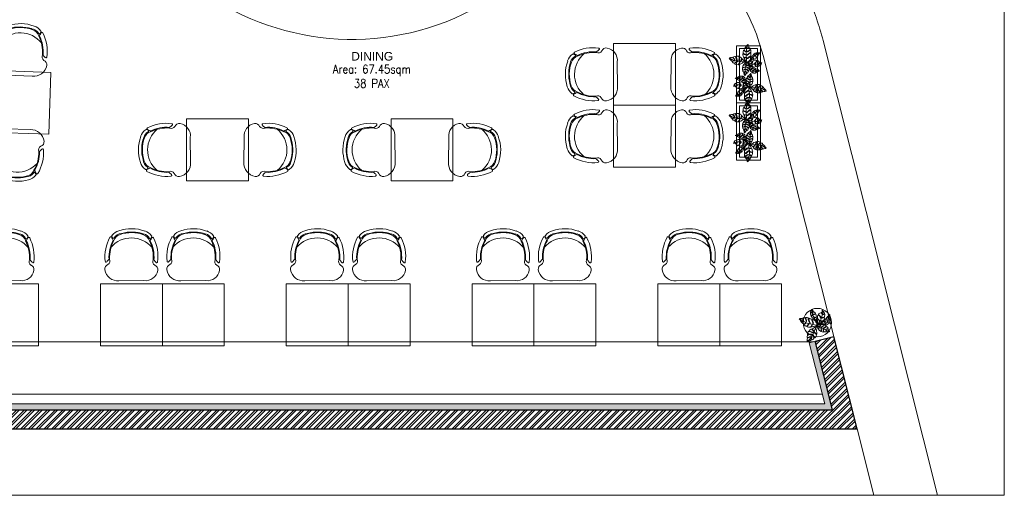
# Model space of a CAD drawing. Header units: millimetres. Extents: x 297264 to 416219, y -77299 to -23696.
# Tile 171 of 187: x 347102 to 357438, y -34256 to -29263. Entities that reach past the tile are written whole.
import ezdxf

# ---------------------------------------------------------------- set-up
doc = ezdxf.new("R2010")
doc.units = ezdxf.units.MM
doc.header["$LTSCALE"] = 2.5
for name, color, linetype, lineweight in [('ELEVATION 1', 143, 'Continuous', 18), ('ELEVATION 3', 23, 'Continuous', 13), ('FURNITURES', 30, 'Continuous', 15), ('HATCH LIGHT', 250, 'Continuous', 0), ('HATCH MEDIUM', 251, 'Continuous', 5), ('ROOM TEXT', 7, 'Continuous', 5), ('TEXT', 40, 'Continuous', 0), ('TREES', 55, 'Continuous', 5), ('WALL', 132, 'Continuous', 25)]:
    doc.layers.add(name, color=color, linetype=linetype, lineweight=lineweight)
doc.styles.add('MTEXT', font='romans.shx', dxfattribs={"width": 0.85})
doc.styles.add('RG_3F_TITLE BLOCK_A1$0$A1 TBLOCK LBV$0$Style-arial', font='arial.ttf')

# ---------------------------------------------------------------- blocks, each defined once
blk = doc.blocks.new('04P-CH~1')
blk.add_line((-0.603, 0.6), (-0.326, 0.597))
for centre, radius, start, end in [((-0.612, 0.452), 0.149, 86.4583, 170.8444), ((-0.308, 0.462), 0.136, 9.1324, 97.5079), ((-0.709, 0.467), 0.0508, 170.8444, 251.0023), ((-0.223, 0.474), 0.0508, 290.5941, 10.752), ((-0.303, 0.334), 0.456, 173.9296, 208.6243), ((-0.746, 0.381), 0.01, 46.5664, 168.9611), ((-0.91, 0.207), 0.249, 38.0132, 46.5664), ((-0.749, 0.379), 0.0464, 334.7034, 59.6721), ((-0.312, 0.339), 0.402, 176.9457, 208.3688), ((-0.312, 0.339), 0.395, 177.0537, 208.5232), ((-0.617, 0.335), 0.395, 333.0732, 4.5427), ((-0.616, 0.335), 0.402, 333.2275, 4.6507), ((-0.181, 0.387), 0.0464, 121.9243, 206.893), ((-0.626, 0.33), 0.456, 332.972, 7.6668), ((-0.015, 0.22), 0.249, 135.03, 143.5831), ((-0.184, 0.389), 0.01, 12.6352, 135.03), ((-0.465, 0.421), 0.298, 220.6848, 320.3883), ((-0.693, 0.12), 0.01, 200.826, 338.5326), ((-0.551, 0.063), 0.143, 143.887, 158.5326), ((-0.551, 0.063), 0.137, 154.5721, 162.6985), ((-0.666, 0.118), 0.01, 32.6756, 154.5721), ((-0.565, 0.183), 0.1, 198.8658, 254.7715), ((-0.565, 0.183), 0.11, 212.6756, 265.1902), ((-0.359, 0.185), 0.1, 286.8249, 342.7306), ((-0.359, 0.185), 0.11, 286.8249, 328.9208), ((-0.257, 0.124), 0.01, 27.0243, 148.9208), ((-0.37, 0.066), 0.143, 23.0638, 37.7094), ((-0.37, 0.066), 0.137, 18.8979, 27.0243), ((-0.25, 0.107), 0.01, 324.409, 18.8979), ((-0.229, 0.126), 0.01, 203.0638, 340.7704), ((-0.672, 0.101), 0.01, 162.6985, 217.1873), ((-0.565, 0.183), 0.145, 217.1873, 254.7715), ((-0.466, 0.456), 0.435, 251.649, 289.9474), ((-0.466, 0.457), 0.392, 251.3562, 290.2402), ((-0.575, 0.063), 0.01, 75.1708, 85.1902), ((-0.462, 0.479), 0.421, 254.8305, 288.6631), ((-0.359, 0.185), 0.145, 286.8249, 324.409)]:
    blk.add_arc(centre, radius, start, end)
blk = doc.blocks.new('Table chair 1')
at = {"layer": 'FURNITURES'}
blk.add_lwpolyline([(-325, 325), (-325, -325), (325, -325), (325, 325)], close=True, dxfattribs=at)
at = {"layer": 'FURNITURES', "xscale": 946.5666576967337, "yscale": 946.5666576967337, "zscale": 946.5666576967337, "rotation": 180}
blk.add_blockref('04P-CH~1', (-440, 846), dxfattribs=at)
at = {"layer": 'FURNITURES', "xscale": -946.5666576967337, "yscale": 946.5666576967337, "zscale": 946.5666576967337}
blk.add_blockref('04P-CH~1', (-440, -850), dxfattribs=at)
blk = doc.blocks.new('BİTKİ')
for p, q in [((10455.8, 11251.4), (10459.5, 11253.9)), ((10459.5, 11253.9), (10465.7, 11257.6)), ((10465.7, 11257.6), (10469.1, 11260.2)), ((10469.1, 11260.2), (10473, 11263.8)), ((10473, 11263.8), (10478.4, 11267.5)), ((10478.4, 11267.5), (10482.5, 11270.6))]:
    blk.add_line(p, q)
for points in [[(10454.6, 11252), (10452.2, 11254), (10449.9, 11255.8), (10447.4, 11257.4), (10444.6, 11258.7), (10442.9, 11259.6), (10443, 11260.4), (10444.9, 11261.5), (10446.8, 11261.7), (10448.7, 11261.4), (10448.8, 11262.4), (10447.2, 11262.7), (10444.9, 11262.8), (10442.7, 11261.5), (10440.3, 11261), (10438.6, 11262.1), (10436.7, 11263.2), (10435.2, 11264.5), (10434.1, 11266.1), (10434.8, 11267.3), (10438.4, 11268.5), (10441.3, 11268.6), (10444, 11268.5), (10443.8, 11269.6), (10441.7, 11269.8), (10439.2, 11269.7), (10435.8, 11268.8), (10433.5, 11268.2), (10432.3, 11269), (10431.9, 11270.8), (10431.9, 11272.4), (10432.1, 11274.8), (10434.3, 11275.6), (10436.8, 11275.6), (10437.7, 11276.4), (10436.6, 11276.7), (10434.4, 11276.2), (10432.6, 11275.7), (10432.2, 11276.2), (10432.4, 11278.4), (10430.6, 11280), (10428.9, 11281.3), (10430.9, 11281.8), (10433.2, 11282.3), (10436.1, 11282.7), (10438.4, 11282.2), (10439.1, 11281.1), (10438.1, 11278.6), (10437.7, 11277.1), (10438.7, 11277.1), (10439.5, 11279.2), (10440.1, 11280.8), (10440.5, 11281.9), (10442.4, 11280.5), (10444.2, 11279.2), (10445.7, 11277.9), (10445.6, 11276.4), (10444.4, 11273.2), (10444.4, 11271.7), (10445, 11270.7), (10445.3, 11271.9), (10445.4, 11273.4), (10446.5, 11275.4), (10448.4, 11275.9), (10450.4, 11274.3), (10451.4, 11272.5), (10452.4, 11270.4), (10451.7, 11269.1), (10450.1, 11266.2), (10449, 11264.4), (10449.8, 11264.7), (10451, 11266), (10452.4, 11268), (10453.1, 11268.1), (10453.3, 11267.1), (10453.5, 11264.9), (10453.6, 11262.5), (10454.6, 11252)], [(10454, 11253.4), (10451.3, 11258.7), (10448.3, 11265), (10444.3, 11270.3), (10440.1, 11274.6), (10436.1, 11278.6), (10433.1, 11280.4), (10430.4, 11281)], [(10455.7, 11261.5), (10457.4, 11266.1), (10459.6, 11271.7), (10460.7, 11276.9), (10458.7, 11280.8), (10455, 11285.3), (10451.1, 11289.1)], [(10444.4, 11255.6), (10436, 11254.5), (10431.3, 11255.3), (10424.9, 11255.6), (10420.4, 11257.4), (10415.5, 11259.8)], [(10453.1, 11249.9), (10448, 11244.6), (10443, 11238.5), (10438.2, 11234), (10430.8, 11228.7), (10423.6, 11224.7), (10421, 11223.7)], [(10457.1, 11247.7), (10463.6, 11238.2), (10468.2, 11233.3), (10471.7, 11227.6), (10475.3, 11219.1), (10476.2, 11213.7)]]:
    blk.add_lwpolyline(points)
for points in [[(10446.9, 11291.8), (10449.4, 11291), (10451.7, 11290.2), (10455.1, 11288.9), (10456.3, 11288.4), (10456.6, 11285.7), (10456.3, 11284.3), (10456.8, 11283.6), (10457.2, 11284.3), (10457.6, 11285.7), (10457.4, 11287.1), (10458, 11287.9), (10459.5, 11287.3), (10460.5, 11286), (10462.9, 11283.4), (10462.7, 11282.2), (10461.7, 11280.3), (10460.4, 11278.9), (10460.4, 11278.2), (10461.1, 11278.7), (10463, 11280.4), (10464, 11281.6), (10464.4, 11280.9), (10464.5, 11279.4), (10464.6, 11277.2), (10464.8, 11274.9), (10463.1, 11273.3), (10460.9, 11272.5), (10459.8, 11271.4), (10460.8, 11271.7), (10462.2, 11272.4), (10462.9, 11271.9), (10462.4, 11270.8), (10460.3, 11267.2), (10456.6, 11261.4), (10454.6, 11258.4), (10454.8, 11262.8), (10455, 11267.7), (10453.7, 11271.9), (10455.1, 11273.6), (10456.8, 11272.9), (10458.3, 11270.6), (10458.8, 11270.8), (10458, 11272.7), (10456.4, 11274.2), (10454.5, 11274.5), (10453, 11275.1), (10451.9, 11277), (10451, 11279.2), (10452.8, 11280.1), (10455.4, 11278.7), (10458.4, 11277.8), (10459.5, 11278.1), (10457.6, 11278.9), (10455.4, 11279.7), (10453.7, 11280.8), (10451.9, 11281), (10450.4, 11281), (10449.4, 11282.8), (10448.8, 11284.7), (10448.5, 11285.9), (10450.5, 11285.8), (10453.4, 11284.2), (10455.2, 11283.9), (10454.3, 11284.8), (10451.4, 11286.2), (10450.1, 11286.7), (10448.5, 11286.9), (10449.2, 11288.6), (10449.5, 11289.4)], [(10449.5, 11254.1), (10444.6, 11254.9), (10442.2, 11254.1), (10437.8, 11252.6), (10436.7, 11252.8), (10436, 11253.3), (10435.1, 11254.4), (10434.3, 11254.3), (10435.3, 11252.9), (10435.7, 11251.9), (10434.6, 11251.6), (10433.3, 11251.3), (10431.6, 11250.7), (10429.8, 11251.5), (10428.7, 11252.8), (10427.3, 11254.5), (10425.9, 11255.2), (10426, 11254.1), (10427.1, 11253.3), (10428.5, 11251.8), (10429, 11250.8), (10428.1, 11250.6), (10425.7, 11251.2), (10423.2, 11251.6), (10422.1, 11252.6), (10421.7, 11254.7), (10421.1, 11256.9), (10420.6, 11256), (10421, 11254.6), (10420.4, 11253.3), (10418.6, 11254.5), (10417, 11256.5), (10415.6, 11258.4), (10414.1, 11260.2), (10417.9, 11261), (10419.6, 11260.6), (10420.7, 11260.9), (10421.5, 11259.8), (10421.3, 11258.2), (10422, 11257.3), (10422.1, 11258.7), (10422.3, 11260.4), (10421.9, 11261.3), (10423.3, 11262.1), (10425.2, 11262.8), (10427.5, 11262.8), (10427.7, 11260.3), (10426.8, 11258.1), (10426.1, 11256.5), (10426.8, 11256.1), (10427.6, 11257.6), (10428.5, 11259.3), (10428.9, 11261.4), (10429.4, 11262.5), (10431.1, 11262.6), (10433.2, 11261.8), (10434.3, 11261), (10436.1, 11260.4), (10436.2, 11258.9), (10434.9, 11256.9), (10434.3, 11255.8), (10434.9, 11255.5), (10435.3, 11256.5), (10436.8, 11258.5), (10437.3, 11259.5), (10440.5, 11257.9), (10443.9, 11256.3), (10447.7, 11255)], [(10419.2, 11222.4), (10420.4, 11222.5), (10421.9, 11222.6), (10423.5, 11222.5), (10425.3, 11222.6), (10426.7, 11222.6), (10427.4, 11223.6), (10427.7, 11224.9), (10427.4, 11226.7), (10428.1, 11226.5), (10428.4, 11225), (10427.7, 11223.3), (10428.4, 11222.8), (10429.5, 11222.9), (10431.6, 11223.5), (10433.4, 11223.9), (10435.3, 11224.7), (10435.7, 11226.5), (10436.1, 11228.3), (10435.9, 11230), (10435.6, 11231.4), (10436.3, 11231.9), (10436.7, 11230.1), (10436.9, 11228.6), (10436.7, 11226.9), (10436.6, 11225.9), (10436.8, 11225), (10438, 11225.4), (10441, 11226.4), (10442.7, 11227.6), (10443.9, 11228.9), (10443.6, 11231.9), (10442.4, 11234), (10441.7, 11236.3), (10442.5, 11237.1), (10442.8, 11235.1), (10444, 11233.2), (10444.5, 11231.3), (10444.9, 11229.9), (10445.6, 11229.5), (10446.7, 11230.2), (10447.9, 11231.7), (10449, 11233.7), (10450.5, 11236.2), (10449.9, 11238), (10448.3, 11240.5), (10446.8, 11242.5), (10448.1, 11242.2), (10449.8, 11239.7), (10450.3, 11238.7), (10450.6, 11238.1), (10451.2, 11238.2), (10452, 11240.1), (10452.8, 11242.8), (10453.3, 11244.4), (10453.7, 11246.4), (10454.2, 11247.8), (10455.9, 11250.7), (10453.6, 11251.8), (10450.6, 11253.3), (10448.4, 11253.6), (10446.2, 11253.4), (10444.2, 11253.8), (10441.8, 11252.8), (10439.7, 11251.4), (10436.6, 11249.4), (10437, 11248.6), (10438.8, 11247.7), (10441, 11247.7), (10443.3, 11247.5), (10445.5, 11246.8), (10447, 11245.7), (10446.9, 11245.1), (10446.1, 11244.8), (10444.2, 11246.3), (10441.6, 11246.4), (10439.9, 11246.5), (10437.2, 11247.3), (10435.5, 11248.4), (10433.7, 11246.7), (10431.9, 11245.1), (10430, 11243.5), (10430.2, 11242.6), (10431.4, 11241.9), (10435, 11241.1), (10437.3, 11240.8), (10439.2, 11240.6), (10441.9, 11239.9), (10441.8, 11238.9), (10438.9, 11239.3), (10435.7, 11239.9), (10432.2, 11240.1), (10430.4, 11241), (10429.1, 11242.1), (10428, 11241.9), (10426.1, 11240.1), (10425.2, 11239.3), (10424.3, 11237.7), (10424.5, 11236.9), (10426.2, 11236.9), (10428.5, 11236.1), (10431.6, 11235.5), (10433.3, 11234.7), (10434.2, 11234.1), (10433.7, 11233.6), (10432.1, 11234.1), (10429.6, 11234.8), (10426.9, 11235.5), (10424.7, 11235.5), (10422.9, 11234.4), (10422.5, 11233.4), (10422.4, 11231.7), (10423, 11230.2), (10425.7, 11229.7), (10426.1, 11228.6), (10424.6, 11229.1), (10423, 11229.3), (10421.9, 11229.3), (10421.5, 11227.9), (10420.7, 11226.2), (10420.4, 11225), (10419.3, 11223.8)], [(10483.2, 11271.2), (10483.1, 11270.1), (10482.9, 11269.1), (10481.8, 11267.7), (10480.6, 11266), (10479.7, 11264.6), (10478.6, 11264.2), (10477.5, 11264.8), (10476, 11265.4), (10475.5, 11265), (10476.7, 11264.6), (10478, 11263.9), (10478.8, 11263.1), (10478.8, 11262.4), (10478.2, 11261.2), (10477.7, 11260), (10477.2, 11259.1), (10475.7, 11258.6), (10473.7, 11259.6), (10472, 11260.4), (10470.6, 11261.1), (10470.4, 11260.3), (10472.5, 11259.3), (10474.6, 11258.5), (10475.9, 11258), (10476.6, 11257.7), (10476.5, 11257.3), (10475.2, 11255.9), (10474, 11254.8), (10472.9, 11253.7), (10471.2, 11254.7), (10469.1, 11255.9), (10467.1, 11256.6), (10466.1, 11257.2), (10465.4, 11257.1), (10465.8, 11256.5), (10467.7, 11255.6), (10469.6, 11255), (10471, 11254.1), (10471.9, 11252.8), (10471.1, 11252.4), (10469.7, 11252), (10468.2, 11251.2), (10466.1, 11250.6), (10464.1, 11251.8), (10462.2, 11253.6), (10460.7, 11254.2), (10461, 11253.5), (10462, 11252.7), (10463.5, 11251.7), (10464.3, 11251), (10465.1, 11250.6), (10464.8, 11250.2), (10463.6, 11250), (10461.8, 11249.9), (10460.2, 11250.2), (10458.2, 11250.3), (10456.1, 11250.7), (10455.5, 11252.5), (10455.4, 11254.5), (10455.1, 11256), (10455.4, 11257.4), (10456.4, 11259.1), (10457.5, 11259.9), (10458.2, 11258.9), (10458.9, 11257), (10459.4, 11255.8), (10460, 11255.2), (10460.7, 11256.1), (10460.2, 11257.4), (10458.4, 11259.9), (10457.8, 11261.2), (10457.8, 11262.1), (10458.6, 11263.4), (10459.8, 11264.9), (10460.6, 11265.8), (10461.9, 11265.8), (10462.6, 11264.1), (10462.9, 11261.1), (10463.3, 11259), (10464.3, 11257.9), (10465, 11258), (10464.2, 11259.7), (10463.9, 11261.7), (10463.7, 11263.6), (10463, 11265.6), (10462.5, 11267), (10462.9, 11268), (10464, 11269.3), (10465.2, 11270.1), (10467.8, 11270.6), (10467.6, 11268.8), (10467.8, 11265.1), (10468.3, 11263.2), (10468.7, 11262.1), (10469.4, 11261.4), (10469.7, 11262.3), (10468.9, 11263.9), (10468.6, 11266.4), (10468.9, 11268.3), (10469.1, 11270.6), (10470.2, 11271.6), (10471.7, 11272), (10472.8, 11272.1), (10474, 11271.6), (10473.8, 11269.2), (10473.4, 11267.1), (10473.5, 11265.6), (10474.3, 11265.8), (10474.4, 11267.4), (10474.6, 11268.9), (10474.6, 11271.1), (10475.2, 11271.5), (10476.2, 11271.3), (10478.6, 11270.7), (10480.7, 11271), (10482.6, 11271.2)], [(10477.8, 11211.6), (10478.2, 11213.1), (10478.4, 11214.2), (10478.3, 11215.5), (10477.3, 11216.5), (10476, 11217.8), (10476.5, 11218.2), (10477.6, 11217.3), (10478.4, 11217.2), (10478.6, 11217.7), (10478.6, 11219.3), (10478.7, 11220.6), (10478.3, 11221.6), (10476.6, 11223), (10474.2, 11224.8), (10472.9, 11225.8), (10472.9, 11226.4), (10473.8, 11226.1), (10476.2, 11224.5), (10478.3, 11222.5), (10479.1, 11222.8), (10479.1, 11224.7), (10479.3, 11226.1), (10479.3, 11227.4), (10478.9, 11228.7), (10477.6, 11229.9), (10474.8, 11231), (10472.4, 11231.6), (10469.7, 11232.1), (10469, 11232.8), (10469.8, 11233), (10471.2, 11232.6), (10473.5, 11232.2), (10476.5, 11231.8), (10478.1, 11230.9), (10478.8, 11232.2), (10477.7, 11234.7), (10477.2, 11235.8), (10476.2, 11237), (10474.3, 11239.6), (10471.4, 11239.3), (10469.5, 11238.5), (10466.8, 11237.8), (10465.3, 11238), (10464.3, 11238.3), (10465.1, 11238.6), (10466.8, 11238.5), (10469, 11239.4), (10471.6, 11240.2), (10472.6, 11240.8), (10472, 11241.4), (10469.4, 11242.9), (10466.4, 11244.2), (10464.1, 11244.8), (10461.5, 11244.8), (10460.2, 11245.8), (10456.5, 11250.1), (10456.7, 11246.9), (10456.5, 11243.9), (10456.5, 11238.1), (10456.8, 11237.9), (10458.7, 11237.8), (10461.7, 11239.1), (10463.2, 11238.7), (10462.1, 11238.2), (10459.4, 11236.6), (10456.6, 11236.4), (10455.8, 11235.6), (10455.7, 11235.5), (10455.7, 11234.9), (10455.8, 11232.4), (10455.9, 11230.5), (10456.3, 11229.2), (10457.6, 11229.1), (10459.3, 11230.7), (10461.3, 11232.4), (10463.9, 11234.6), (10465.2, 11235.5), (10465, 11234.9), (10463.5, 11232.8), (10460.7, 11230.3), (10457.9, 11228), (10457.2, 11226.9), (10457.9, 11225.4), (10460, 11223.2), (10461.4, 11221.4), (10462.9, 11220.3), (10463.8, 11222.3), (10464.8, 11226.4), (10466.5, 11229.3), (10467.6, 11231.3), (10468.1, 11230.7), (10466.8, 11228.7), (10465.9, 11226.3), (10465.3, 11223.4), (10464.4, 11221), (10464.8, 11219.3), (10466.6, 11218.1), (10468.7, 11216.8), (10469.8, 11219.2), (10469.9, 11221.7), (10470.6, 11224.7), (10471.6, 11226), (10471.2, 11224), (10470.5, 11220.8), (10470.4, 11217.9), (10469.8, 11216.4), (10472.2, 11214.6), (10474.2, 11213), (10475.5, 11212), (10476.5, 11211.9)]]:
    blk.add_lwpolyline(points, close=True)
for radius, start, end in [(14, 128.4633, 135.7724), (14, 111.8281, 114.76), (19.2, 79.7288, 80.5286), (14, 70.3301, 73.5895), (19.2, 299.1766, 301.4938)]:
    blk.add_arc((10455.1, 11251.8), radius, start, end)
blk = doc.blocks.new('dszv')
at = {"layer": 'HATCH MEDIUM'}
for points in [[(0, 0), (600, 0), (600, 250), (0, 250)], [(30, 30), (570, 30), (570, 220), (30, 220)]]:
    blk.add_lwpolyline(points, close=True, dxfattribs=at)
at = {"layer": 'HATCH MEDIUM', "xscale": 4.078189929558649, "yscale": 4.078189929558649, "zscale": 4.078189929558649}
for p, rotation in [((-62291, -4546), 317.1559511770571), ((62894, 4778), 137.1559511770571)]:
    blk.add_blockref('BİTKİ', p, dxfattribs=dict(at, rotation=rotation))
blk = doc.blocks.new('sdfvx')
at = {"layer": 'TREES'}
for p, q in [((3, 3), (24, -7)), ((24, -7), (57, -26)), ((57, -26), (78, -35)), ((78, -35), (104, -44)), ((104, -44), (136, -59)), ((136, -59), (160, -70))]:
    blk.add_line(p, q, dxfattribs=at)
for points in [[(-1, 39), (-10, 64), (-20, 73), (-39, 89), (-41, 95), (-40, 99), (-37, 106), (-40, 110), (-44, 101), (-47, 97), (-52, 101), (-56, 107), (-64, 113), (-64, 123), (-61, 132), (-57, 142), (-58, 151), (-63, 147), (-63, 140), (-67, 130), (-70, 125), (-73, 129), (-77, 141), (-81, 154), (-80, 161), (-71, 169), (-62, 177), (-68, 177), (-73, 172), (-81, 171), (-80, 183), (-75, 195), (-70, 207), (-66, 218), (-52, 203), (-49, 194), (-45, 190), (-48, 183), (-56, 179), (-58, 174), (-52, 177), (-43, 181), (-40, 185), (-33, 181), (-25, 174), (-19, 163), (-29, 156), (-42, 154), (-51, 153), (-51, 149), (-42, 149), (-32, 149), (-21, 153), (-15, 154), (-10, 146), (-8, 134), (-9, 127), (-7, 117), (-14, 113), (-27, 114), (-33, 114), (-33, 110), (-27, 111), (-14, 109), (-8, 110), (-7, 90), (-6, 71), (-2, 50)], [(165, 149), (168, 136), (170, 123), (174, 104), (174, 97), (163, 89), (155, 86), (153, 83), (158, 82), (165, 84), (171, 89), (176, 88), (178, 80), (174, 72), (168, 54), (163, 51), (151, 51), (141, 54), (138, 52), (142, 50), (155, 45), (163, 44), (161, 41), (154, 36), (144, 30), (134, 23), (122, 26), (113, 35), (105, 37), (109, 33), (116, 28), (116, 24), (109, 23), (87, 23), (50, 26), (32, 27), (53, 37), (76, 49), (92, 66), (103, 64), (104, 55), (98, 42), (100, 40), (106, 48), (109, 60), (106, 69), (104, 78), (110, 88), (118, 98), (127, 92), (127, 76), (131, 60), (135, 56), (134, 67), (132, 79), (133, 90), (129, 98), (125, 105), (131, 114), (138, 122), (142, 127), (147, 117), (147, 100), (150, 91), (152, 97), (151, 114), (150, 122), (147, 129), (157, 130), (161, 131)], [(-226, 96), (-222, 91), (-218, 84), (-214, 77), (-209, 69), (-206, 62), (-199, 62), (-192, 63), (-185, 69), (-184, 66), (-190, 60), (-200, 59), (-200, 55), (-197, 50), (-189, 42), (-182, 35), (-174, 28), (-164, 31), (-155, 34), (-148, 39), (-142, 44), (-138, 42), (-145, 35), (-152, 31), (-160, 27), (-165, 25), (-168, 22), (-163, 17), (-151, 6), (-141, 1), (-132, -1), (-119, 8), (-112, 19), (-104, 29), (-98, 27), (-107, 21), (-112, 10), (-119, 3), (-125, -3), (-125, -7), (-118, -10), (-109, -12), (-97, -12), (-81, -12), (-74, -5), (-67, 9), (-62, 21), (-60, 14), (-67, 0), (-70, -5), (-72, -8), (-70, -10), (-59, -9), (-45, -5), (-36, -3), (-26, 0), (-18, 1), (0, 1), (-1, 14), (-2, 32), (-6, 43), (-13, 53), (-17, 63), (-28, 71), (-39, 78), (-57, 86), (-59, 83), (-59, 72), (-53, 61), (-48, 51), (-45, 38), (-46, 29), (-50, 28), (-53, 31), (-51, 43), (-57, 55), (-61, 64), (-65, 78), (-64, 89), (-76, 93), (-89, 96), (-101, 101), (-105, 98), (-105, 91), (-99, 72), (-94, 61), (-90, 51), (-87, 37), (-91, 35), (-97, 50), (-103, 66), (-111, 82), (-112, 93), (-110, 102), (-114, 106), (-127, 111), (-133, 112), (-142, 113), (-145, 109), (-141, 101), (-139, 89), (-133, 73), (-133, 63), (-133, 58), (-137, 59), (-139, 67), (-142, 80), (-146, 95), (-152, 105), (-161, 110), (-167, 110), (-175, 106), (-180, 99), (-176, 85), (-179, 80), (-181, 89), (-185, 97), (-187, 102), (-195, 100), (-205, 99), (-211, 97), (-219, 99)], [(165, -71), (160, -74), (155, -75), (145, -74), (134, -73), (125, -72), (121, -69), (121, -62), (119, -54), (116, -52), (118, -58), (118, -66), (116, -72), (113, -74), (106, -74), (99, -75), (94, -75), (88, -70), (87, -58), (86, -48), (86, -40), (82, -41), (82, -53), (84, -65), (86, -72), (86, -76), (84, -77), (74, -74), (66, -72), (58, -69), (58, -59), (58, -46), (56, -35), (56, -29), (54, -26), (52, -30), (53, -41), (55, -51), (55, -60), (51, -68), (47, -65), (42, -59), (34, -54), (26, -46), (26, -34), (29, -21), (29, -12), (26, -15), (25, -22), (24, -32), (23, -37), (23, -42), (20, -41), (17, -36), (11, -28), (9, -20), (4, -11), (0, 0), (7, 8), (16, 13), (22, 18), (29, 21), (40, 21), (46, 18), (43, 12), (37, 3), (32, -2), (31, -6), (37, -7), (42, -2), (49, 13), (53, 19), (57, 22), (65, 22), (75, 20), (82, 19), (85, 13), (79, 5), (66, -4), (57, -12), (55, -19), (57, -22), (63, -14), (71, -7), (80, -1), (87, 7), (92, 13), (98, 14), (107, 12), (113, 9), (122, -2), (113, -6), (97, -17), (89, -23), (85, -28), (84, -33), (89, -33), (94, -25), (105, -17), (115, -13), (125, -8), (133, -11), (139, -16), (142, -21), (143, -28), (131, -33), (121, -37), (114, -41), (117, -44), (125, -41), (132, -38), (142, -32), (146, -34), (147, -39), (151, -52), (157, -60), (163, -69)], [(-123, -202), (-115, -200), (-110, -197), (-104, -194), (-102, -187), (-100, -178), (-97, -179), (-98, -186), (-96, -190), (-93, -189), (-86, -185), (-79, -183), (-76, -178), (-74, -166), (-72, -151), (-71, -142), (-68, -141), (-67, -145), (-68, -161), (-72, -176), (-68, -178), (-59, -174), (-53, -171), (-47, -168), (-42, -163), (-39, -153), (-42, -138), (-45, -125), (-50, -111), (-49, -106), (-46, -109), (-44, -117), (-39, -128), (-34, -143), (-34, -153), (-26, -152), (-17, -141), (-14, -136), (-10, -128), (-4, -113), (-12, -100), (-21, -93), (-31, -83), (-34, -75), (-35, -70), (-32, -73), (-28, -81), (-18, -89), (-8, -99), (-2, -102), (-1, -97), (-1, -81), (-3, -64), (-6, -52), (-13, -40), (-12, -31), (-2, -3), (-16, -13), (-30, -19), (-57, -34), (-57, -36), (-52, -46), (-38, -56), (-36, -64), (-42, -60), (-56, -52), (-64, -40), (-70, -38), (-71, -38), (-73, -39), (-85, -46), (-93, -52), (-98, -57), (-96, -63), (-84, -67), (-70, -72), (-54, -78), (-46, -81), (-49, -82), (-63, -81), (-82, -74), (-100, -68), (-107, -67), (-112, -74), (-117, -90), (-121, -101), (-122, -111), (-111, -110), (-89, -103), (-71, -103), (-59, -103), (-60, -107), (-73, -107), (-87, -109), (-102, -113), (-115, -116), (-122, -122), (-123, -133), (-123, -146), (-109, -145), (-97, -139), (-82, -134), (-73, -136), (-84, -139), (-100, -144), (-113, -151), (-122, -153), (-124, -168), (-126, -182), (-127, -190), (-125, -195)]]:
    blk.add_lwpolyline(points, close=True, dxfattribs=at)
for points in [[(-8, 67), (-34, 103), (-43, 126), (-58, 156), (-62, 182), (-63, 210)], [(2, 10), (5, 27), (8, 42), (8, 57), (7, 74), (7, 84), (11, 85), (21, 80), (27, 71), (30, 62), (35, 64), (32, 72), (27, 83), (15, 90), (6, 99), (7, 110), (7, 122), (9, 132), (14, 141), (21, 141), (36, 128), (44, 115), (51, 102), (55, 106), (51, 116), (44, 127), (31, 141), (22, 150), (22, 157), (30, 164), (37, 168), (49, 173), (58, 165), (64, 154), (71, 152), (69, 158), (61, 166), (54, 173), (55, 176), (66, 181), (69, 193), (70, 205), (78, 197), (86, 187), (95, 175), (99, 164), (96, 157), (82, 155), (74, 153), (76, 149), (88, 151), (97, 152), (103, 153), (101, 141), (100, 129), (98, 119), (91, 115), (74, 112), (66, 108), (63, 103), (69, 105), (77, 108), (89, 109), (96, 101), (94, 88), (88, 78), (81, 68), (73, 68), (56, 68), (45, 68), (48, 65), (57, 63), (70, 62), (73, 59), (68, 55), (59, 49), (48, 42), (2, 10)], [(7, 17), (25, 43), (46, 73), (60, 105), (69, 136), (76, 165), (77, 183), (73, 197)], [(-11, 11), (-49, 21), (-90, 28), (-123, 39), (-167, 59), (-204, 82), (-215, 91)], [(49, 30), (74, 34), (106, 39), (133, 47), (145, 67), (157, 95), (164, 123)], [(-11, -12), (-38, -67), (-49, -101), (-65, -132), (-95, -170), (-118, -189)]]:
    blk.add_lwpolyline(points, dxfattribs=at)
for radius, start, end in [(74.1, 67.956, 75.265), (74.1, 51.3208, 54.2527), (74.1, 9.8228, 13.0821), (102, 19.2215, 20.0213), (102, 238.6692, 240.9865)]:
    blk.add_arc((3, 7), radius, start, end, dxfattribs=at)

msp = doc.modelspace()

# ---------------------------------------------------------------- hatches: boundary and pattern name
at = {"layer": 'HATCH LIGHT', "true_color": 0x636466}
h = msp.add_hatch(dxfattribs=at)
h.set_pattern_fill('ANSI32', color=251, scale=6)
h.set_pattern_definition([(45, (278504.94, -46725.026), (-40.411153, 40.411153), []), (45, (278531.88, -46725.026), (-40.411153, 40.411153), [])])
h.paths.add_polyline_path([(355647.8, -32590), (355453.8, -32638.8), (355635.4, -33359.7), (343082.7, -33359.6, -0.0002632), (343068.2, -33559.6), (355892, -33559.7)])
h.paths.add_polyline_path([(343496.7, -25157.1), (343296.6, -25157.1, -0.0119723), (342815.4, -34256), (343016, -34256, 0.0119597)])
h.paths.add_polyline_path([(343480.3, -25697.6), (353159.2, -26046.6, 0.0035014), (353653.3, -26800.6), (353820.9, -26691.5), (353270.8, -25850.5), (343486.5, -25497.7, -0.0002625)])
h = msp.add_hatch(dxfattribs=at)
h.set_pattern_fill('ANSI36', color=251, scale=7)
h.set_pattern_definition([(45, (278504.942, -46725.026), (11.786586, 43.2174826), [55.5625, -11.1125, 0, -11.1125])])
h.paths.add_polyline_path([(355635.4, -33359.7), (355453.8, -32638.8), (355390.8, -32654.7), (355552, -33294.7), (343345.7, -33294.6), (343353, -31044.7), (343235.5, -31044.7, -0.0030446), (343082.7, -33359.6)])

# ---------------------------------------------------------------- linework, layer by layer
at = {"layer": 'ELEVATION 1'}
msp.add_lwpolyline([(343353, -31044.7), (343345.7, -33294.6), (355552, -33294.7), (355390.8, -32654.7), (355453.8, -32638.8)], dxfattribs=at)
at = {"layer": 'ELEVATION 3'}
msp.add_lwpolyline([(341875.3, -34256), (357437.8, -34256), (357437.8, -25157.1), (341875.3, -25157.1)], close=True, dxfattribs=at)
msp.add_circle((355475, -32443.1), 150, dxfattribs=at)
at = {"layer": 'FURNITURES'}
msp.add_line((343347.8, -32644.6), (355430.5, -32644.7), dxfattribs=at)
for points in [[(347299.8, -32685.5), (347299.8, -32035.5), (346649.8, -32035.5), (346649.8, -32685.5)], [(348599.8, -32685.5), (348599.8, -32035.5), (347949.8, -32035.5), (347949.8, -32685.5)], [(349249.8, -32685.5), (349249.8, -32035.5), (348599.8, -32035.5), (348599.8, -32685.5)], [(350549.8, -32685.5), (350549.8, -32035.5), (349899.8, -32035.5), (349899.8, -32685.5)], [(351199.8, -32685.5), (351199.8, -32035.5), (350549.8, -32035.5), (350549.8, -32685.5)], [(352499.8, -32685.5), (352499.8, -32035.5), (351849.8, -32035.5), (351849.8, -32685.5)], [(353149.8, -32685.5), (353149.8, -32035.5), (352499.8, -32035.5), (352499.8, -32685.5)], [(354449.8, -32685.6), (354449.8, -32035.6), (353799.8, -32035.5), (353799.8, -32685.5)], [(355099.8, -32685.6), (355099.8, -32035.6), (354449.8, -32035.6), (354449.8, -32685.6)]]:
    msp.add_lwpolyline(points, close=True, dxfattribs=at)
msp.add_lwpolyline([(343346.1, -33194.6), (355526.8, -33194.7)], dxfattribs=at)
msp.add_arc((350591.4, -26754.5), 2715, 224.57352, 353.93164, dxfattribs=at)
at = {"layer": 'HATCH MEDIUM', "flags": 128}
for points in [[(355535.2, -29481.3, 0.0441149), (355374.5, -29019.3, 0.0526624), (355080.4, -28515.5, -0.0086363), (353820.9, -26691.5, -0.0086363)], [(354904.9, -29640, 0.0441149), (354781.8, -29286.2, 0.053087), (354554.4, -28897.4, -0.0086601), (353278.6, -27049.9, -0.0086601)]]:
    msp.add_lwpolyline(points, format="xyb", dxfattribs=at)
for points in [[(355535.2, -29481.3), (356737.6, -34256)], [(354904.9, -29640), (355647.8, -32590)], [(355892, -33559.7), (356067.4, -34256)]]:
    msp.add_lwpolyline(points, dxfattribs=at)
at = {"layer": 'WALL'}
for p, q in [((355453.8, -32638.8), (355647.8, -32590)), ((355635.4, -33359.7), (355453.8, -32638.8)), ((355892, -33559.7), (355647.8, -32590)), ((343082.7, -33359.6), (355635.4, -33359.7)), ((343068.2, -33559.6), (355892, -33559.7))]:
    msp.add_line(p, q, dxfattribs=at)

# ---------------------------------------------------------------- block references
for p, rotation in [((347093.3, -30129.7), 357.9353210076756), ((353659.7, -29836.3), 269.9995000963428), ((353659.7, -30486.3), 269.9995000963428), ((349177.8, -30629.6), 269.9995000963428), ((351324.7, -30629.6), 269.9995000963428)]:
    msp.add_blockref('Table chair 1', p, dxfattribs=dict(rotation=rotation))
at = {"layer": 'FURNITURES', "xscale": -946.5666576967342, "yscale": 946.5666576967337, "zscale": 946.5666576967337, "rotation": 179.9995000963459}
for p in [(347414.5, -31437), (348714.5, -31437), (349364.5, -31437), (350664.5, -31437), (351314.5, -31437), (352614.5, -31437), (353264.5, -31437), (354564.5, -31437.1), (355214.5, -31437.1)]:
    msp.add_blockref('04P-CH~1', p, dxfattribs=at)
at = {"layer": 'TREES', "rotation": 270}
for p in [(354628.1, -29536.9), (354628.1, -30136.9)]:
    msp.add_blockref('dszv', p, dxfattribs=at)
at = {"layer": 'TREES', "xscale": 0.8164613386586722, "yscale": 0.8164613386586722, "zscale": 0.8164613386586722}
msp.add_blockref('sdfvx', (355470.3, -32480), dxfattribs=at)

# ---------------------------------------------------------------- texts
at = {"layer": 'ROOM TEXT', "insert": (351379.9, -29976.5, 0.2), "char_height": 90, "attachment_point": 9, "style": 'MTEXT'}
msp.add_mtext_dynamic_manual_height_columns('\\A1;\\pxqc;Area: 67.45sqm\\P38 PAX', width=1162.931, gutter_width=1.8, heights=[0], dxfattribs=at)
at = {"layer": 'TEXT', "insert": (351439, -29601.6), "char_height": 90, "width": 1274.194, "attachment_point": 3, "style": 'RG_3F_TITLE BLOCK_A1$0$A1 TBLOCK LBV$0$Style-arial'}
msp.add_mtext('\\pxqc;DINING', dxfattribs=at)

doc.saveas('drawing.dxf')
